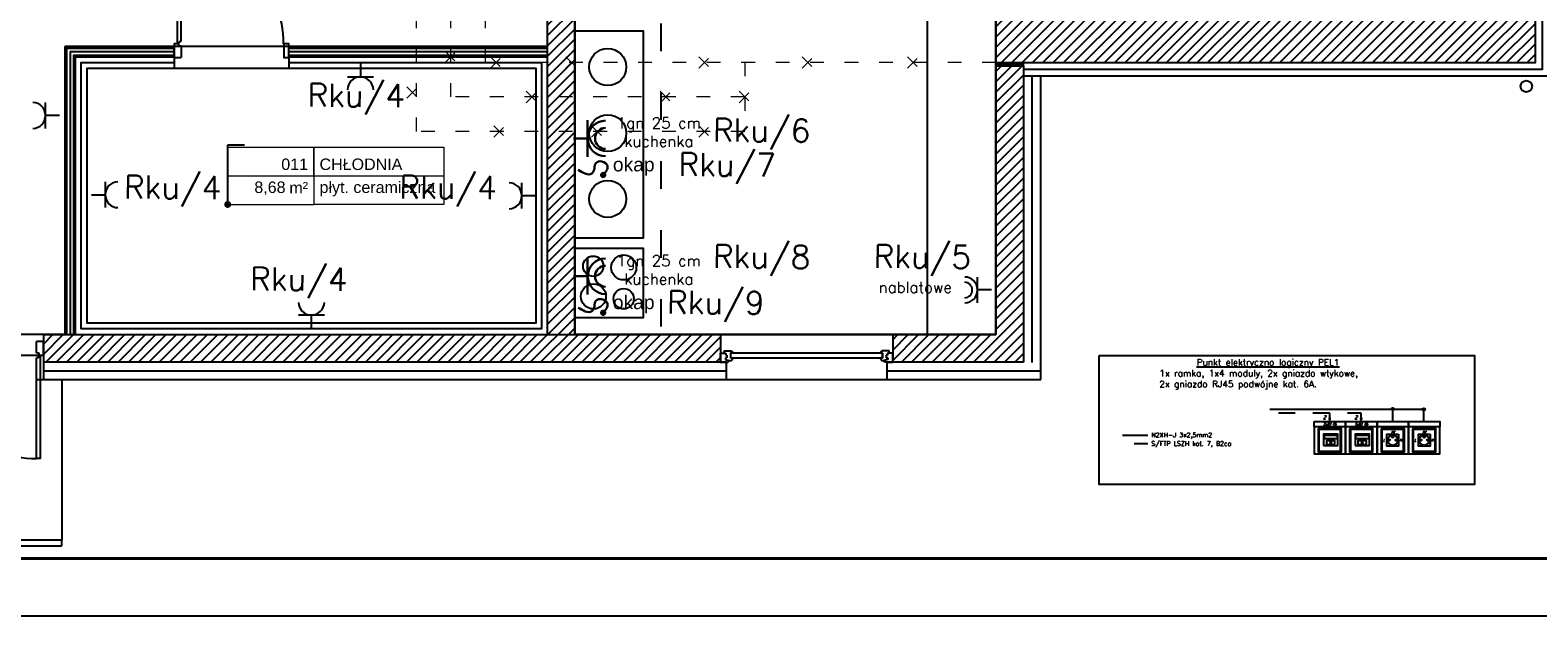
# Model space of a CAD drawing. Header units: millimetres. Extents: x 22250 to 51280, y -5012 to 7692.
# Tile 49 of 183: x 32452 to 33766, y 1533 to 2043. Entities that reach past the tile are written whole.
import ezdxf
from ezdxf import colors
from ezdxf.entities.mleader import LeaderData, LeaderLine
from ezdxf.enums import TextEntityAlignment as Align
from ezdxf.math import Vec2, Vec3

# ---------------------------------------------------------------- set-up
doc = ezdxf.new("R2010")
doc.units = ezdxf.units.MM
doc.linetypes.add('ACAD_ISO03W100', pattern=[30, 12, -18])
for name, color, linetype, lineweight in [('A_OPISY', 40, 'Continuous', 9), ('E_Obwody', 3, 'Continuous', 13), ('el - i osprzet', 10, 'Continuous', 30), ('ELL - Gniazda symbol', 10, 'Continuous', 30)]:
    doc.layers.add(name, color=color, linetype=linetype, lineweight=lineweight)
for name, color, linetype in [('E-Gniazda', 7, 'Continuous'), ('E_Elektryka', 1, 'Continuous'), ('E_Gniazda', 1, 'Continuous'), ('E_podklad', 252, 'Continuous')]:
    doc.layers.add(name, color=color, linetype=linetype)
doc.styles.add('ARIAL', font='arial.ttf')
doc.styles.add('el', font='simplex.shx', dxfattribs={"width": 0.75, "oblique": 15})
doc.styles.add('GENERATED_STYLE_7', font='simplex_.ttf')
doc.styles.add('romans', font='romans.shx')
doc.styles.get("Standard").update_dxf_attribs({"font": 'arial.ttf'})
doc.linetypes.add('BATTING', pattern='A,0.0001,-0.1,[134,ltypeshp.shx,S=0.1,R=0,X=-0.1,Y=0],-0.2,[134,ltypeshp.shx,S=0.1,R=180,X=0.1,Y=0],-0.1', length=0.4001)

# ---------------------------------------------------------------- blocks, each defined once
blk = doc.blocks.new('*U219')
at = {"lineweight": 5}
for p, q in [((-75, -25), (-75, 25)), ((-75, 25), (0, 25)), ((0, 0), (0, 25)), ((0, 25), (113.3, 25)), ((113.3, 25), (113.3, -25)), ((-75, -25), (0, -25)), ((113.3, -25), (0, -25))]:
    blk.add_line(p, q, dxfattribs=at)
at = {"lineweight": 5, "ltscale": 18.5}
for p, q in [((0, 25), (0, -25)), ((-75, 0), (113.3, 0))]:
    blk.add_line(p, q, dxfattribs=at)
at = {"lineweight": 5, "ltscale": 18.5, "insert": (-5, -10.4), "char_height": 10, "attachment_point": 6, "style": 'ARIAL'}
blk.add_mtext('\\A1;m²', dxfattribs=at)
at = {"lineweight": 5, "style": 'ARIAL'}
blk.add_attdef('1NR', text='', height=10, dxfattribs=at).set_placement((-5, 5), align=Align.RIGHT)
blk.add_attdef('2POM', (5, 5), '', height=10, dxfattribs=at)
blk.add_attdef('4PL2', text='', height=10, dxfattribs=at).set_placement((-24.6, -5), align=Align.TOP_RIGHT)
blk.add_attdef('3POS', text='', height=10, dxfattribs=at).set_placement((5, -5), align=Align.TOP_LEFT)
blk = doc.blocks.new('_Dot')
at = {"color": 0, "linetype": 'ByBlock', "lineweight": -2}
blk.add_line((-0.5, 0), (-1, 0), dxfattribs=at)
at = {"color": 0, "linetype": 'ByBlock', "const_width": 0.5}
blk.add_lwpolyline([(-0.25, 0, 1), (0.25, 0, 1)], format="xyb", close=True, dxfattribs=at)
blk = doc.blocks.new('ROZBIÓRKI_DOM')
at = {"layer": 'A_OPISY', "color": 22, "linetype": 'ACAD_ISO03W100', "true_color": 0xe22908}
for p, q in [((19086.2, 7580.9), (19096.2, 7570.9)), ((19086.2, 7570.9), (19096.2, 7580.9)), ((19125.6, 7575.9), (19135.6, 7565.9)), ((19125.6, 7565.9), (19135.6, 7575.9)), ((19191.4, 7575.9), (19201.4, 7565.9)), ((19191.4, 7565.9), (19201.4, 7575.9)), ((19307.2, 7575.9), (19317.2, 7565.9)), ((19307.2, 7565.9), (19317.2, 7575.9)), ((19347.2, 7570.9), (19347.2, 7510.9)), ((19397.2, 7575.9), (19407.2, 7565.9)), ((19397.2, 7565.9), (19407.2, 7575.9)), ((19488.9, 7575.9), (19498.9, 7565.9)), ((19488.9, 7565.9), (19498.9, 7575.9)), ((19052.7, 7549.8), (19062.7, 7539.8)), ((19052.7, 7539.8), (19062.7, 7549.8)), ((19156.8, 7545.9), (19166.8, 7535.9)), ((19156.8, 7535.9), (19166.8, 7545.9)), ((19273.5, 7545.9), (19283.5, 7535.9)), ((19273.5, 7535.9), (19283.5, 7545.9)), ((19342.2, 7545.9), (19352.2, 7535.9)), ((19342.2, 7535.9), (19352.2, 7545.9)), ((19128.5, 7515.9), (19138.5, 7505.9)), ((19128.5, 7505.9), (19138.5, 7515.9)), ((19213.8, 7515.9), (19223.8, 7505.9)), ((19213.8, 7505.9), (19223.8, 7515.9)), ((19307.2, 7515.9), (19317.2, 7505.9)), ((19307.2, 7505.9), (19317.2, 7515.9))]:
    blk.add_line(p, q, dxfattribs=at)
for points in [[(19347.2, 7510.9), (19061.2, 7510.9), (19061.2, 7724.9)], [(19347.2, 7540.9), (19091.2, 7540.9), (19091.2, 7724.9)], [(19566.2, 7570.9), (19121.2, 7570.9), (19121.2, 7724.9)]]:
    blk.add_lwpolyline(points, dxfattribs=at)
blk = doc.blocks.new('*U221')
at = {"color": 144}
for p, q in [((110, 0), (110, -8)), ((110, 0), (116.7, 0)), ((110, 0), (110, -8)), ((116.7, 0), (117.3, -1.6)), ((253.3, 0), (252.7, -1.6)), ((260, 0), (253.3, 0)), ((260, 0), (260, -8)), ((110, -8), (113.2, -8)), ((113.2, -8), (113.2, -9.9)), ((113.2, -8), (114.6, -8)), ((113.2, -9.9), (119.1, -9.9)), ((114.2, -2.4), (117.3, -1.6)), ((114.2, -3.7), (114.2, -2.4)), ((115.6, -3.7), (114.2, -3.7)), ((114.6, -8), (114.6, -6.1)), ((114.6, -6.1), (115.6, -6.1)), ((115.6, -6.1), (115.6, -3.7)), ((117.3, -1.6), (118.1, -1.6)), ((118.1, -1.6), (118, -1)), ((118.8, -8), (118.8, -3.7)), ((118.8, -3.7), (120.4, -3.7)), ((120.3, -8), (118.8, -8)), ((120.3, -9), (120.3, -8)), ((251.2, -3.7), (249.6, -3.7)), ((249.7, -9), (249.7, -8)), ((249.7, -8), (251.2, -8)), ((256.8, -9.9), (250.9, -9.9)), ((251.2, -8), (251.2, -3.7)), ((251.9, -1.6), (252, -1)), ((252.7, -1.6), (251.9, -1.6)), ((255.8, -2.4), (252.7, -1.6)), ((254.4, -6.1), (254.4, -3.7)), ((254.4, -3.7), (255.8, -3.7)), ((255.4, -6.1), (254.4, -6.1)), ((255.4, -8), (255.4, -6.1)), ((256.8, -8), (255.4, -8)), ((255.8, -3.7), (255.8, -2.4)), ((260, -8), (256.8, -8)), ((256.8, -8), (256.8, -9.9))]:
    blk.add_line(p, q, dxfattribs=at)
blk.add_lwpolyline([(118.8, -3.7), (251.2, -3.7), (251.2, -8), (118.8, -8)], close=True, dxfattribs=at)
for centre, radius, start, end in [((117.9, -3.5), 2.51, 356.8105, 86.8105), ((119, -8.4), 1.5, 273.3553, 335.6854), ((252.1, -3.5), 2.51, 93.1895, 183.1895), ((251, -8.4), 1.5, 204.3146, 266.6447)]:
    blk.add_arc(centre, radius, start, end, dxfattribs=at)
blk = doc.blocks.new('*U966')
blk.add_lwpolyline([(-71, 0), (0, 0), (0, 42), (-71, 42)], close=True)
at = {"lineweight": 40}
blk.add_lwpolyline([(-68, 1), (-1, 1), (-1, 41), (-68, 41)], close=True, dxfattribs=at)
blk = doc.blocks.new('el - gn data')
for points in [[(0, 247), (242, 247), (242, 207), (0, 207)], [(0, 207), (0, 0), (242, 0), (242, 207)], [(31, 193), (31, 14), (210, 14), (210, 193)], [(37, 187), (37, 20), (204, 20), (204, 187)]]:
    blk.add_lwpolyline(points, close=True)
at = {"color": 10}
blk.add_lwpolyline([(166, 149), (166, 59), (76, 59), (76, 149)], close=True, dxfattribs=at)
for centre, radius in [((121, 104), 39.8), ((121, 129), 6.12), ((96, 105), 5.36), ((147, 105), 5.36)]:
    blk.add_circle(centre, radius, dxfattribs=at)
at = {"color": 3, "style": 'el', "oblique": 15, "width": 0.85}
for s, p in [('PE', (123, 164)), ('L', (53, 104)), ('N', (182, 104))]:
    blk.add_text(s, height=20, rotation=359.9975, dxfattribs=at).set_placement(p, align=Align.MIDDLE_CENTER)
blk = doc.blocks.new('el - gn 2x RJ45')
for points in [[(0, 247), (242, 247), (242, 207), (0, 207)], [(0, 207), (0, 0), (242, 0), (242, 207)], [(31, 193), (31, 14), (210, 14), (210, 193)], [(37, 187), (37, 20), (204, 20), (204, 187)], [(73, 64), (183, 64), (183, 149), (73, 149)], [(79, 113), (79, 143), (178, 143), (178, 113)], [(125, 74), (125, 100), (95, 100), (95, 74), (102, 74), (102, 70), (118, 70), (118, 74)], [(160, 74), (160, 100), (130, 100), (130, 74), (137, 74), (137, 70), (153, 70), (153, 74)]]:
    blk.add_lwpolyline(points, close=True)
at = {"color": 3, "style": 'el', "oblique": 15, "width": 0.85}
blk.add_text('2xRJ 45', height=20, rotation=359.9975, dxfattribs=at).set_placement((121, 227), align=Align.MIDDLE_CENTER)
blk = doc.blocks.new('el - puszka')
at = {"ltscale": 50}
blk.add_hatch(color=256, dxfattribs=at).paths.add_polyline_path([(4.6, 0, 1), (-4.6, 0, 1)])
blk.add_circle((0, 0), 4.59, dxfattribs=at)
blk = doc.blocks.new('el - ilosc torow')
at = {"ltscale": 2}
blk.add_line((-4.8, 0), (4.8, 0), dxfattribs=at)
at = {"ltscale": 3, "style": 'el', "oblique": 15, "width": 0.85}
blk.add_attdef('ILOSC_TOROW', (-14.4, 7.3), '', height=15, dxfattribs=at)
blk = doc.blocks.new('*U906')
at = {"layer": 'ELL - Gniazda symbol', "ltscale": 0.01}
for p, q in [((24.9, 9.6, 0), (0, 9.6, 0)), ((12.5, 9.6, 0), (12.5, 0, 0))]:
    blk.add_line(p, q, dxfattribs=at)
for radius in [12.1, 7.14]:
    blk.add_arc((12.5, 21.8, 0), radius, 180.4046, 359.5954, dxfattribs=at)
blk = doc.blocks.new('wyoust')
at = {"lineweight": 30}
h = blk.add_hatch(color=1, dxfattribs=at)
edge = h.paths.add_edge_path()
edge.add_arc((110542, 65295), 102, 0, 360)
at = {"color": 1, "lineweight": 30}
blk.add_circle((110542, 65295), 102, dxfattribs=at)
at = {"color": 1, "lineweight": 30, "start_tangent": (-0.583953, 0.811788), "end_tangent": (-0.70715, -0.707064)}
blk.add_spline([(110542, 65295), (110171, 65608), (109891, 65403), (109891, 65102), (110117, 64967), (110332, 64784), (109993, 64182)], degree=3, dxfattribs=at)

msp = doc.modelspace()

# ---------------------------------------------------------------- hatches: boundary and pattern name
at = {"layer": 'E_podklad'}
h = msp.add_hatch(dxfattribs=at)
h.set_pattern_fill('ANSI31', color=256, scale=2)
h.set_pattern_definition([(45, (16286.52, -15796.4403), (-4.490128, 4.490128), [])])
h.paths.add_polyline_path([(33764, 3487.1), (33681, 3487.1), (33681, 3474.1), (33681, 3444.1), (33721, 3444.1), (33721, 3137.1), (33764, 3137.1)])
h.paths.add_polyline_path([(33764, 2982.1), (33756, 2982.1), (33721, 2982.1), (33721, 2864.1), (33764, 2864.1)])
h.paths.add_polyline_path([(33764, 2709.1), (33721, 2709.1), (33721, 2485.1), (33691, 2485.1), (33691, 2420.1), (33721, 2420.1), (33721, 2058.1), (33360, 2058.1), (33336, 2058.1), (33294, 2058.1), (33294, 2015.1), (33764, 2015.1)])
h.paths.add_polyline_path([(33331, 3487.1), (33224, 3487.1), (33224, 3446.1), (33255, 3446.1), (33255, 3320.1), (33298, 3320.1), (33298, 3444.1), (33331, 3444.1)])
h.paths.add_polyline_path([(33485, 2420.1), (33485, 2485.1), (33360, 2485.1), (33360, 3277.1), (33360, 3320.1), (33255, 3320.1), (33209, 3320.1), (33209, 3277.1), (33290, 3277.1), (33290, 2307.1), (33360, 2307.1), (33360, 2420.1)])
at = {"layer": 'E_podklad', "ltscale": 2}
h = msp.add_hatch(dxfattribs=at)
h.set_pattern_fill('ANSI31', color=256, scale=2)
h.set_pattern_definition([(45, (14959.9826, -18526.9925), (-4.490128, 4.490128), [])])
h.paths.add_polyline_path([(32927, 2166.1), (32903, 2166.1), (32903, 1778.1), (32927, 1778.1)])
h.paths.add_polyline_path([(32464, 1778.1), (32464, 1754.1), (32593.2, 1754.1), (32593.2, 1778.1)])
h.paths.add_polyline_path([(32229, 1778.1), (32229, 1754.1), (32364, 1754.1), (32364, 1778.1)])
h.paths.add_polyline_path([(32343, 1924.1), (32319, 1924.1), (32319, 1778.1), (32343, 1778.1)])
h.paths.add_polyline_path([(32343, 2024.1), (32343, 2044.1), (32319, 2044.1), (32319, 2024.1)])
h.paths.add_polyline_path([(32343, 2166.1), (32319, 2166.1), (32319, 2144.1), (32343, 2144.1)])
h.paths.add_polyline_path([(32014, 2007.1), (31990, 2007.1), (31990, 1754.1), (32079, 1754.1), (32079, 1762.1), (32079, 1778.1), (32014, 1778.1)])
h.paths.add_polyline_path([(33054, 1754.1), (33054, 1778.1), (32593.2, 1778.1), (32593.2, 1754.1)])
h.paths.add_polyline_path([(33204, 1778.1), (33204, 1754.1), (33318, 1754.1), (33318, 1994.1), (33318, 2012.1), (33294, 2012.1), (33294, 1994.1), (33294, 1778.1)])

# ---------------------------------------------------------------- linework, layer by layer
at = {"layer": 'E_Gniazda'}
for p, q in [((32740.2, 2014.5), (32740.2, 2002.4)), ((32751.5, 2002.4), (32729, 2002.4)), ((32465.9, 1957.7), (32465.9, 1980.2)), ((32478, 1969), (32465.9, 1969)), ((32517.9, 1911.3), (32517.9, 1888.8)), ((32880.9, 1887.9), (32880.9, 1910.4)), ((32505.8, 1900), (32517.9, 1900)), ((32893, 1899.1), (32880.9, 1899.1)), ((33277.9, 1805.8), (33277.8, 1828.3)), ((33290, 1817.1), (33277.9, 1817.1)), ((32686.3, 1795.3), (32708.8, 1795.3)), ((32697.5, 1783.1), (32697.5, 1795.3)), ((33532.5, 1713.3), (33666.8, 1713.3)), ((33639.7, 1702.4), (33639.7, 1713.3)), ((33666.9, 1702.4), (33666.9, 1713.3)), ((33404.2, 1690.6), (33426.4, 1690.6))]:
    msp.add_line(p, q, dxfattribs=at)
at = {"layer": 'E_Gniazda', "linetype": 'ACAD_ISO03W100'}
msp.add_line((33426.4, 1683), (33404.2, 1683), dxfattribs=at)
at = {"layer": 'E_Gniazda', "ltscale": 3}
msp.add_lwpolyline([(33383.8, 1759.9), (33710.8, 1759.9), (33710.8, 1647.7), (33383.8, 1647.7)], close=True, dxfattribs=at)
at = {"layer": 'E_Gniazda', "linetype": 'ACAD_ISO03W100'}
for points in [[(33612.2, 1702.4), (33612.2, 1709.6), (33532.5, 1709.6)], [(33584.8, 1702.4), (33584.8, 1709.6), (33532.5, 1709.6)]]:
    msp.add_lwpolyline(points, dxfattribs=at)
at = {"layer": 'E_Gniazda'}
for centre, radius, start, end in [((32740.2, 1991.2), 11.3, 1.3915, 178.6085), ((32454.6, 1969), 11.3, 271.3915, 88.6085), ((32529.2, 1900), 11.3, 91.3915, 268.6085), ((32869.6, 1899.1), 11.3, 271.3915, 88.6085), ((33266.6, 1817), 11.3, 271.6428, 88.8602), ((33266.6, 1817), 6.75, 271.6428, 88.8602), ((32697.5, 1806.5), 11.3, 181.3915, 358.6085)]:
    msp.add_arc(centre, radius, start, end, dxfattribs=at)
at = {"layer": 'E_podklad', "linetype": 'ACAD_ISO03W100', "ltscale": 2}
msp.add_line((33002, 2169.1), (33002, 1778.1), dxfattribs=at)
at = {"layer": 'E_podklad', "ltscale": 2}
for p, q in [((32903, 2166.1), (32903, 1778.1)), ((32927, 2166.1), (32927, 1778.1)), ((32578, 2020.1), (32578, 2029.1)), ((32678, 2029.1), (32903, 2029.1)), ((32678, 2027.6), (32903, 2027.6)), ((32903, 2029.1), (32903, 2020.1)), ((32578, 2020.1), (32578, 2010.1)), ((32678, 2021.6), (32903, 2021.6)), ((32678, 2020.1), (32903, 2020.1)), ((32678, 2020.1), (32678, 2010.1)), ((33294, 2012.1), (33294, 2015.1)), ((33294, 2012.1), (33318, 2012.1)), ((33318, 2012.1), (33318, 2015.1)), ((32464, 1778.1), (32464, 1754.1)), ((33054, 1778.1), (33054, 1754.1)), ((33054, 1778.1), (33204, 1778.1)), ((33204, 1778.1), (33204, 1754.1)), ((32364, 1760.2), (32464, 1760.2)), ((32464, 1754.1), (32464, 1739.1)), ((33059, 1754.1), (33054, 1754.1)), ((33059, 1754.1), (33059, 1739.1)), ((33199, 1754.1), (33199, 1739.1)), ((33199, 1754.1), (33204, 1754.1)), ((32480.2, 1739.1), (32480.2, 1599.1)), ((33059, 1739.1), (33199, 1739.1)), ((32160.2, 1594.1), (32480.2, 1594.1)), ((32480.2, 1599.1), (32280.2, 1599.1)), ((32480.2, 1594.1), (32480.2, 1599.1))]:
    msp.add_line(p, q, dxfattribs=at)
at = {"layer": 'E_podklad', "color": 144, "true_color": 0x007cb0}
for p, q in [((32582, 2029.4), (32582, 2031.3)), ((32584, 2029.4), (32582, 2029.4)), ((32582.4, 2031.9), (32582.4, 2033.5)), ((32582.4, 2033.5), (32583.9, 2033.5)), ((32458, 1762.2), (32460, 1762.2)), ((32460, 1762.2), (32460, 1760.2)), ((32459.6, 1758), (32458.1, 1758)), ((32459.6, 1759.6), (32459.6, 1758))]:
    msp.add_line(p, q, dxfattribs=at)
at = {"layer": 'E_podklad', "linetype": 'BATTING', "ltscale": 7}
msp.add_line((32678, 2024.6), (32903, 2024.6), dxfattribs=at)
at = {"layer": 'E_podklad', "linetype": 'BATTING', "ltscale": 3}
msp.add_line((33294, 2013.6), (33318, 2013.6), dxfattribs=at)
at = {"layer": 'E_podklad', "ltscale": 2}
for points in [[(33294, 2058.1), (33294, 2015.1), (33764, 2015.1), (33764, 2709.1)], [(33776, 2714.1), (33776, 2003.1), (33318, 2003.1)], [(33073, 2414.1), (33073, 2607.1), (33290, 2607.1), (33290, 2212.1), (33250, 2212.1), (33250, 2169.1), (33294, 2169.1), (33294, 1778.1), (32927, 1778.1), (32927, 2169.1), (33075, 2169.1), (33075, 2212.1), (32803, 2212.1), (32803, 2414.1), (33073, 2414.1)], [(32343, 2169.1), (32903, 2169.1), (32903, 2029.1), (32483, 2029.1), (32483, 1778.1), (32343, 1778.1), (32343, 2169.1)], [(32483, 1778.1), (32483, 2029.1), (32578, 2029.1)], [(32484.5, 1778.1), (32484.5, 2027.6), (32578, 2027.6)], [(32490.5, 1778.1), (32490.5, 2021.6), (32578, 2021.6)], [(32492, 1778.1), (32492, 2020.1), (32578, 2020.1)], [(32678, 2010.1), (32893, 2010.1), (32893, 1788.1), (32502, 1788.1), (32502, 2010.1), (32578, 2010.1)], [(33294, 1778.1), (33294, 1994.1), (33294, 2012.1)], [(33318, 2012.1), (33318, 1994.1), (33318, 1754.1)], [(33333, 1739.1), (33333, 1994.1), (33333, 2003.1)], [(32464, 1778.1), (33054, 1778.1)], [(33204, 1778.1), (33294, 1778.1)], [(33054, 1754.1), (32464, 1754.1)], [(33318, 1754.1), (33204, 1754.1)], [(32459, 1739.1), (33059, 1739.1)], [(33199, 1739.1), (33333, 1739.1)]]:
    msp.add_lwpolyline(points, dxfattribs=at)
at = {"layer": 'E_podklad', "linetype": 'BATTING', "ltscale": 14}
msp.add_lwpolyline([(33770, 2714.1), (33770, 2009.1), (33318, 2009.1), (33318, 2009.1)], dxfattribs=at)
at = {"layer": 'E_podklad'}
msp.add_lwpolyline([(33234, 1778.1), (33294, 1778.1), (33294, 2169.1), (33234, 2169.1)], close=True, dxfattribs=at)
at = {"layer": 'E_podklad', "color": 144, "true_color": 0x007cb0}
for points in [[(32580.9, 2031.9), (32580.9, 2121.3), (32583.9, 2121.3), (32583.9, 2033.5)], [(32582, 2031.3), (32578, 2031.3), (32578, 2019.4), (32584, 2019.4)], [(32582.4, 2031.9), (32580.9, 2031.9)], [(32458, 1762.2), (32458, 1772.1)], [(32460, 1760.2), (32464, 1760.2), (32464, 1772.1), (32458, 1772.1)], [(32461.2, 1759.6), (32461.2, 1670.2), (32458.1, 1670.2), (32458.1, 1758)], [(32459.6, 1759.6), (32461.2, 1759.6)]]:
    msp.add_lwpolyline(points, dxfattribs=at)
at = {"layer": 'E_podklad', "ltscale": 2}
for points in [[(32927, 1862.5), (32987, 1862.5), (32987, 2042.5), (32927, 2042.5)], [(32893, 1788.1), (32502, 1788.1), (32502, 2010.1), (32893, 2010.1)], [(32927, 1793.1), (32987, 1793.1), (32987, 1853.1), (32927, 1853.1)]]:
    msp.add_lwpolyline(points, close=True, dxfattribs=at)
at = {"layer": 'E_podklad', "linetype": 'BATTING', "ltscale": 7}
msp.add_lwpolyline([(32487.5, 1778.1), (32487.5, 2024.6), (32578, 2024.6)], dxfattribs=at)
at = {"layer": 'E_podklad', "color": 144}
for points in [[(32584, 2029.4), (32584, 2019.4)], [(32678, 2019.4), (32678, 2031.3), (32673.4, 2031.3), (32673.4, 2019.4), (32678, 2019.4)]]:
    msp.add_lwpolyline(points, dxfattribs=at)
at = {"layer": 'E_podklad', "linetype": 'BATTING', "ltscale": 12}
msp.add_lwpolyline([(32678, 2015.1), (32898, 2015.1), (32898, 1783.1), (32497, 1783.1), (32497, 2015.1), (32578, 2015.1)], dxfattribs=at)
at = {"layer": 'E_podklad', "linetype": 'BATTING', "ltscale": 18}
for points in [[(33325.5, 1753.9), (33325.5, 1994.1), (33325.5, 2003.1)], [(32464, 1746.6), (33059, 1746.6)], [(33199, 1746.6), (33333, 1746.6)]]:
    msp.add_lwpolyline(points, dxfattribs=at)
at = {"layer": 'E_podklad', "ltscale": 2}
for centre, radius in [((32955.7, 2011.2), 16.1), ((32955.7, 1953.6), 16.1), ((32955.7, 1896.3), 16.1), ((32943.1, 1837.7), 8.87), ((32969.7, 1836.6), 10.9), ((32943.3, 1811.4), 10.9), ((32969.6, 1809.4), 8.87)]:
    msp.add_circle(centre, radius, dxfattribs=at)
at = {"layer": 'E_podklad'}
msp.add_circle((33756.1, 1994.4), 5, dxfattribs=at)
at = {"layer": 'E_podklad', "color": 144, "true_color": 0x007cb0}
for centre, start, end in [((32583.9, 2031.9), 359.6452, 90.0011), ((32458.1, 1759.6), 179.6452, 270.0011)]:
    msp.add_arc(centre, 89.4, start, end, dxfattribs=at)

# ---------------------------------------------------------------- block references
at = {"xscale": 50, "yscale": 50, "zscale": 50}
msp.add_blockref('*U966', (34426.2, 1533.2), dxfattribs=at)
at = {"layer": 'E-Gniazda', "color": 0, "xscale": 0.1133858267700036, "yscale": 0.1133858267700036, "zscale": 0.1133858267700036}
for name, p in [('el - gn 2x RJ45', (33571.2, 1674.4)), ('el - gn 2x RJ45', (33598.6, 1674.4)), ('el - gn data', (33626, 1674.4)), ('el - gn data', (33653.4, 1674.4))]:
    msp.add_blockref(name, p, dxfattribs=at)
at = {"layer": 'E_Elektryka', "color": 1, "xscale": 0.01799999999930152, "yscale": 0.01799999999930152, "zscale": 0.01799999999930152, "rotation": 284.727950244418}
for p in [(31309.2, 3542.7), (31309.2, 3422.7)]:
    msp.add_blockref('wyoust', p, dxfattribs=at)
at = {"layer": 'E_Gniazda', "ltscale": 3}
ref = msp.add_blockref('el - ilosc torow', (33584.8, 1705.2), dxfattribs=dict(at, xscale=0.2267716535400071, yscale=0.2267716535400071, zscale=0.2267716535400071))
ref.add_attrib('ILOSC_TOROW', '2', (33579, 1704.4), dxfattribs={"layer": '0', "ltscale": 3, "height": 3.4, "style": 'el', "oblique": 15, "width": 0.85})
ref = msp.add_blockref('el - ilosc torow', (33612.2, 1705.2), dxfattribs=dict(at, xscale=0.2267716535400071, yscale=0.2267716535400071, zscale=0.2267716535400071))
ref.add_attrib('ILOSC_TOROW', '2', (33606.4, 1704.4), dxfattribs={"layer": '0', "ltscale": 3, "height": 3.4, "style": 'el', "oblique": 15, "width": 0.85})
at = {"layer": 'E_Gniazda', "xscale": 0.2267716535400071, "yscale": 0.2267716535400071, "zscale": 0.2267716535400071}
for p in [(33639.6, 1713.3), (33639.7, 1713.3), (33666.8, 1713)]:
    msp.add_blockref('el - puszka', p, dxfattribs=at)
at = {"layer": 'E_podklad'}
msp.add_blockref('ROZBIÓRKI_DOM', (13727.9, -5555.8), dxfattribs=at)
msp.add_blockref('*U219', (32699.6, 1916.5), dxfattribs=at).add_auto_attribs({'1NR': '011', '2POM': 'CHŁODNIA', '3POS': 'płyt. ceramiczna', '4PL2': '8,68'})
at = {"layer": 'E_podklad', "transparency": 33554559, "xscale": -1, "rotation": 180}
msp.add_blockref('*U221', (32944, 1754.1), dxfattribs=at)
at = {"layer": 'el - i osprzet', "ltscale": 25, "xscale": 1.2825, "yscale": 1.2825, "zscale": 1.2825, "rotation": 269.9999999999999}
for p in [(32925.9, 1965, 0), (32925.9, 1845, 0)]:
    msp.add_blockref('*U906', p, dxfattribs=at)

# ---------------------------------------------------------------- texts
at = {"layer": 'E_Elektryka', "color": 1, "lineweight": 30, "char_height": 9.6, "width": 86.725, "attachment_point": 5, "style": 'romans'}
for s, insert in [('{\\Fsimplex|c0;1gn 25 cm kuchenka}', (33000.2, 1954.5)), ('{\\Fsimplex|c0;1gn 25 cm kuchenka}', (33000.2, 1834.5)), ('{\\Fsimplex|c0; nablatowe}', (33220.4, 1819.3))]:
    msp.add_mtext(s, dxfattribs=dict(at, insert=insert))
at = {"layer": 'E_Elektryka', "color": 1, "linetype": 'Continuous', "char_height": 12, "attachment_point": 4, "style": 'GENERATED_STYLE_7'}
for insert in [(32960.2, 1924.5, -6), (32960.2, 1804.5, -6)]:
    msp.add_mtext('{\\fArial|b0|i0|c238|p34;okap}', dxfattribs=dict(at, insert=insert))
at = {"layer": 'E_Gniazda', "color": 3, "linetype": 'ByBlock', "insert": (33405.5, 1756.8), "char_height": 5.669, "width": 264.389, "attachment_point": 1}
msp.add_mtext('\\pxi11.175;{\\L\\Fsimplex,BIGFONT.SHX|c238;Punkt elektryczno logiczny PEL1\\P\\pi5.4365,l0;\\l1x ramka, 1x4 moduly, 2x gniazdo wtykowe,\\P2x gniazdo RJ45 podwójne kat. 6A. }', dxfattribs=at)
at = {"layer": 'E_Gniazda', "color": 0, "linetype": 'ByBlock', "char_height": 4, "width": 220.903, "attachment_point": 1}
for s, insert in [('{\\Fsimplex|c0;S/FTP LSZH kat. 7, B2ca}', (33429.4, 1685.2)), ('{\\Fsimplex|c238;N2XH-J 3x2,5mm2}', (33429.4, 1692.7))]:
    msp.add_mtext(s, dxfattribs=dict(at, insert=insert))
at = {"layer": 'E_Obwody', "linetype": 'Continuous', "lineweight": 20, "char_height": 20, "width": 38.22, "attachment_point": 1, "rotation": 359.5659}
for s, insert in [('{\\Fsimplex,bigfont|c0;Rku/4}', (32694.3, 1996.8)), ('{\\Fsimplex,bigfont|c0;Rku/6}', (33047.5, 1966.4)), ('{\\Fsimplex,bigfont|c0;Rku/7}', (33017.5, 1936.4)), ('{\\Fsimplex,bigfont|c0;Rku/4}', (32534.3, 1916.8)), ('{\\Fsimplex,bigfont|c0;Rku/4}', (32774.3, 1916.8)), ('{\\Fsimplex,bigfont|c0;Rku/8}', (33047.5, 1856.4)), ('{\\Fsimplex,bigfont|c0;Rku/5}', (33187.5, 1856.4)), ('{\\Fsimplex,bigfont|c0;Rku/4}', (32644.3, 1836.8)), ('{\\Fsimplex,bigfont|c0;Rku/9}', (33007.5, 1816.4))]:
    msp.add_mtext(s, dxfattribs=dict(at, insert=insert))

# ---------------------------------------------------------------- leaders
at = {"layer": 'E_podklad'}
ml = msp.add_multileader_mtext('Standard', dxfattribs=at)
ml.set_content('', color=256)
ml.set_leader_properties()
ml.set_arrow_properties(name='DOT')
ml.build(insert=Vec2(0, 0))
ml.multileader.update_dxf_attribs({"arrow_head_size": 6})
ctx = ml.context
ctx.base_point, ctx.arrow_head_size, ctx.plane_origin = Vec3(32639.2, 1943.5), 6, Vec3(32410.6, 2409.2)
notes = []
notes.append((ctx, [(0, (1, 1, 0), (32624.6, 1943.5), (1, 0), 14.5, [(0, [(32624.6, 1891.5)], 0, [])])]))
ctx.mtext.insert, ctx.mtext.flow_direction = Vec3(32641.2, 1943.5), 5
for ctx, leaders in notes:
    for number, flags, end, landing, length, lines in leaders:
        leader = LeaderData()
        leader.index, (leader.has_last_leader_line, leader.has_dogleg_vector, leader.attachment_direction) = number, flags
        leader.last_leader_point, leader.dogleg_vector, leader.dogleg_length = Vec3(end), Vec3(landing), length
        for number, points, colour, breaks in lines:
            line = LeaderLine()
            line.index, line.vertices, line.color, line.breaks = number, Vec3.list(points), colors.encode_raw_color(colour), breaks
            leader.lines.append(line)
        ctx.leaders.append(leader)

doc.saveas('drawing.dxf')
